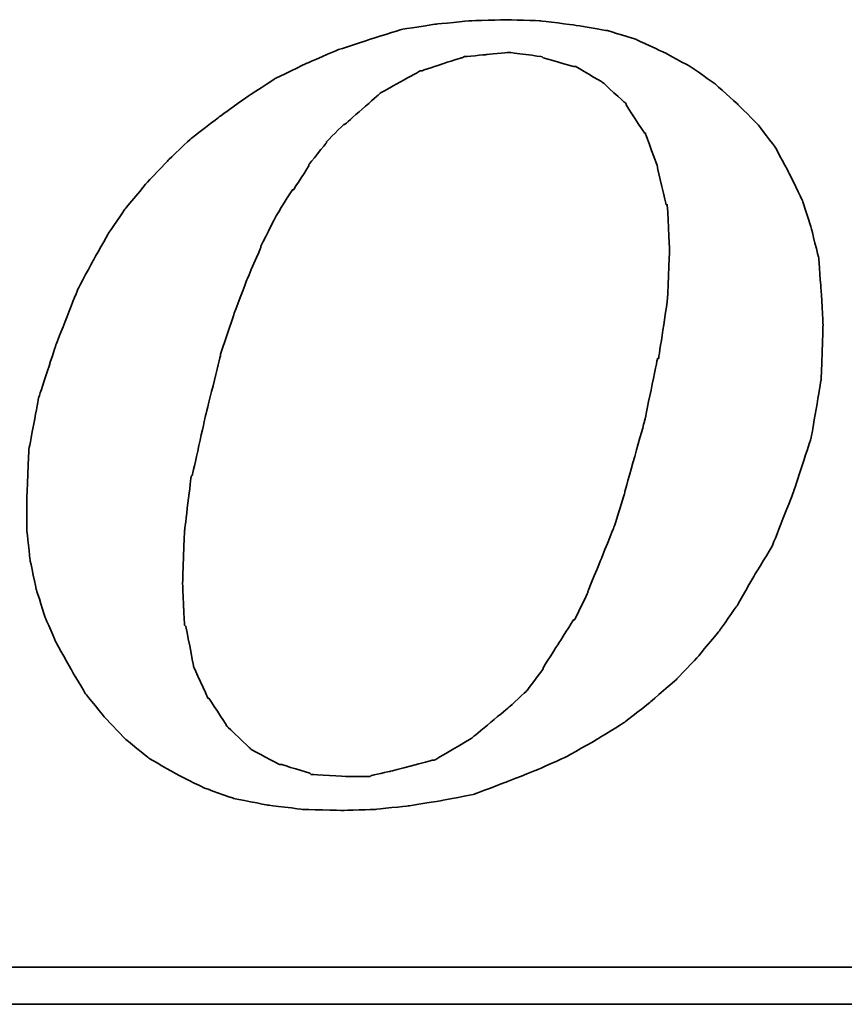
# Model space of a CAD drawing. Header units: millimetres. Extents: x 26 to 424, y -225 to -85.
# Tile 47 of 54: x 330.25 to 333.94, y -185.69 to -181.28. Entities that reach past the tile are written whole.
import ezdxf

# ---------------------------------------------------------------- set-up
doc = ezdxf.new("R2010")
doc.units = ezdxf.units.MM
doc.header["$LTSCALE"] = 0.15
doc.layers.add('DIM', color=4, linetype='CONTINUOUS')
doc.layers.add('layer 1', color=7, linetype='CONTINUOUS')

# ---------------------------------------------------------------- blocks, each defined once
blk = doc.blocks.new('TBI MOTION logo(完整正式版)')
at = {"layer": 'layer 1', "color": 22, "lineweight": 35}
for points, knots in [([(35.79625, -6.98375), (35.79625, -6.98375), (36.23125, -7.43875), (36.23125, -7.43875), (36.23125, -7.43875), (36.23125, -7.43875), (36.75625, -7.87125), (36.75625, -7.87125), (36.75625, -7.87125), (36.75625, -7.87125), (37.33125, -8.20375), (37.33125, -8.20375), (37.33125, -8.20375), (37.33125, -8.20375), (37.95625, -8.51875), (37.95625, -8.51875), (37.95625, -8.51875), (37.95625, -8.51875), (38.62625, -8.75875), (38.62625, -8.75875), (38.62625, -8.75875), (38.62625, -8.75875), (39.37125, -8.90375), (39.37125, -8.90375), (39.37125, -8.90375), (39.37125, -8.90375), (40.14125, -8.99875), (40.14125, -8.99875), (40.14125, -8.99875), (40.14125, -8.99875), (41.02625, -9.02375), (41.02625, -9.02375), (41.02625, -9.02375), (41.02625, -9.02375), (41.74625, -8.99875), (41.74625, -8.99875), (41.74625, -8.99875), (41.74625, -8.99875), (42.46625, -8.92375), (42.46625, -8.92375), (42.46625, -8.92375), (42.46625, -8.92375), (43.21125, -8.80625), (43.21125, -8.80625), (43.21125, -8.80625), (43.21125, -8.80625), (43.93125, -8.66375), (43.93125, -8.66375), (43.93125, -8.66375), (43.93125, -8.66375), (44.62625, -8.39875), (44.62625, -8.39875), (44.62625, -8.39875), (44.62625, -8.39875), (45.29625, -8.13375), (45.29625, -8.13375), (45.29625, -8.13375), (45.29625, -8.13375), (45.94625, -7.84375), (45.94625, -7.84375), (45.94625, -7.84375), (45.94625, -7.84375), (46.61625, -7.46375), (46.61625, -7.46375), (46.61625, -7.46375), (46.61625, -7.46375), (47.24125, -7.07875), (47.24125, -7.07875), (47.24125, -7.07875), (47.24125, -7.07875), (47.81625, -6.62375), (47.81625, -6.62375), (47.81625, -6.62375), (47.81625, -6.62375), (48.36875, -6.14375), (48.36875, -6.14375), (48.36875, -6.14375), (48.36875, -6.14375), (48.84625, -5.64125), (48.84625, -5.64125), (48.84625, -5.64125), (48.84625, -5.64125), (49.32625, -5.06375), (49.32625, -5.06375), (49.32625, -5.06375), (49.32625, -5.06375), (49.71125, -4.51374), (49.71125, -4.51374), (49.71125, -4.51374), (49.71125, -4.51374), (50.09625, -3.83874), (50.09625, -3.83874), (50.09625, -3.83874), (50.09625, -3.83874), (50.48125, -3.21374), (50.48125, -3.21374), (50.48125, -3.21374), (50.48125, -3.21374), (50.96125, -1.99125), (50.96125, -1.99125), (50.96125, -1.99125), (50.96125, -1.99125), (51.34375, -0.81875), (51.34375, -0.81875), (51.34375, -0.81875), (51.34375, -0.81875), (51.56125, 0.45624), (51.56125, 0.45624), (51.56125, 0.45624), (51.56125, 0.45624), (51.60625, 1.67624), (51.60625, 1.67624), (51.60625, 1.67624), (51.60625, 1.67624), (51.56125, 2.44625), (51.56125, 2.44625), (51.56125, 2.44625), (51.56125, 2.44625), (51.51125, 3.14125), (51.51125, 3.14125), (51.51125, 3.14125), (51.51125, 3.14125), (51.34375, 3.81125), (51.34375, 3.81125), (51.34375, 3.81125), (51.34375, 3.81125), (51.15125, 4.41125), (51.15125, 4.41125), (51.15125, 4.41125), (51.15125, 4.41125), (50.86125, 5.01125), (50.86125, 5.01125), (50.86125, 5.01125), (50.86125, 5.01125), (50.55125, 5.58875), (50.55125, 5.58875), (50.55125, 5.58875), (50.55125, 5.58875), (50.16625, 6.09125), (50.16625, 6.09125), (50.16625, 6.09125), (50.16625, 6.09125), (49.71125, 6.54875), (49.71125, 6.54875), (49.71125, 6.54875), (49.71125, 6.54875), (49.23125, 6.98125), (49.23125, 6.98125), (49.23125, 6.98125), (49.23125, 6.98125), (48.67875, 7.36625), (48.67875, 7.36625), (48.67875, 7.36625), (48.67875, 7.36625), (48.10375, 7.67625), (48.10375, 7.67625), (48.10375, 7.67625), (48.10375, 7.67625), (47.48125, 7.96375), (47.48125, 7.96375), (47.48125, 7.96375), (47.48125, 7.96375), (46.85625, 8.15625), (46.85625, 8.15625), (46.85625, 8.15625), (46.85625, 8.15625), (46.13625, 8.27624), (46.13625, 8.27624), (46.13625, 8.27624), (46.13625, 8.27624), (45.39125, 8.37125), (45.39125, 8.37125), (45.39125, 8.37125), (45.39125, 8.37125), (44.62625, 8.39624), (44.62625, 8.39624), (44.62625, 8.39624), (44.62625, 8.39624), (43.83625, 8.37125), (43.83625, 8.37125), (43.83625, 8.37125), (43.83625, 8.37125), (43.09125, 8.30125), (43.09125, 8.30125), (43.09125, 8.30125), (43.09125, 8.30125), (42.32125, 8.18125), (42.32125, 8.18125), (42.32125, 8.18125), (42.32125, 8.18125), (41.62875, 7.96375), (41.62875, 7.96375), (41.62875, 7.96375), (41.62875, 7.96375), (40.90625, 7.72625), (40.90625, 7.72625), (40.90625, 7.72625), (40.90625, 7.72625), (40.23624, 7.43625), (40.23624, 7.43625), (40.23624, 7.43625), (40.23624, 7.43625), (39.54124, 7.10125), (39.54124, 7.10125), (39.54124, 7.10125), (39.54124, 7.10125), (38.91625, 6.69125), (38.91625, 6.69125), (38.91625, 6.69125), (38.91625, 6.69125), (38.31625, 6.26125), (38.31625, 6.26125), (38.31625, 6.26125), (38.31625, 6.26125), (37.69125, 5.78125), (37.69125, 5.78125), (37.69125, 5.78125), (37.69125, 5.78125), (37.18625, 5.30125), (37.18625, 5.30125), (37.18625, 5.30125), (37.18625, 5.30125), (36.70625, 4.79624), (36.70625, 4.79624), (36.70625, 4.79624), (36.70625, 4.79624), (36.23125, 4.22125), (36.23125, 4.22125), (36.23125, 4.22125), (36.23125, 4.22125), (35.87124, 3.69375), (35.87124, 3.69375), (35.87124, 3.69375), (35.87124, 3.69375), (35.53125, 3.09125), (35.53125, 3.09125), (35.53125, 3.09125), (35.53125, 3.09125), (35.19875, 2.47125), (35.19875, 2.47125), (35.19875, 2.47125), (35.19875, 2.47125), (34.71625, 1.24625), (34.71625, 1.24625), (34.71625, 1.24625), (34.71625, 1.24625), (34.33125, 0.06874), (34.33125, 0.06874), (34.33125, 0.06874), (34.33125, 0.06874), (34.11625, -1.07875), (34.11625, -1.07875), (34.11625, -1.07875), (34.11625, -1.07875), (34.07125, -2.15875), (34.07125, -2.15875), (34.07125, -2.15875), (34.07125, -2.15875), (34.07125, -2.85375), (34.07125, -2.85375), (34.07125, -2.85375), (34.07125, -2.85375), (34.14125, -3.50375), (34.14125, -3.50375), (34.14125, -3.50375), (34.14125, -3.50375), (34.28625, -4.17375), (34.28625, -4.17375), (34.28625, -4.17375), (34.28625, -4.17375), (34.47625, -4.77624), (34.47625, -4.77624), (34.47625, -4.77624), (34.47625, -4.77624), (34.71625, -5.32625), (34.71625, -5.32625), (34.71625, -5.32625), (34.71625, -5.32625), (35.05375, -5.92875), (35.05375, -5.92875), (35.05375, -5.92875), (35.05375, -5.92875), (35.36375, -6.45375), (35.36375, -6.45375), (35.36375, -6.45375), (35.36375, -6.45375), (35.79625, -6.98375), (35.79625, -6.98375)], [0, 0, 0, 0, 0.01388889, 0.01388889, 0.01388889, 0.0138889, 0.02777778, 0.02777778, 0.02777778, 0.02777779, 0.04166667, 0.04166667, 0.04166667, 0.04166668, 0.05555556, 0.05555556, 0.05555556, 0.05555557, 0.06944444, 0.06944444, 0.06944444, 0.06944445, 0.08333333, 0.08333333, 0.08333333, 0.08333334, 0.09722222, 0.09722222, 0.09722222, 0.09722223, 0.11111111, 0.11111111, 0.11111111, 0.11111112, 0.125, 0.125, 0.125, 0.12500001, 0.13888889, 0.13888889, 0.13888889, 0.1388889, 0.15277778, 0.15277778, 0.15277778, 0.15277779, 0.16666667, 0.16666667, 0.16666667, 0.16666668, 0.18055556, 0.18055556, 0.18055556, 0.18055557, 0.19444444, 0.19444444, 0.19444444, 0.19444445, 0.20833333, 0.20833333, 0.20833333, 0.20833334, 0.22222222, 0.22222222, 0.22222222, 0.22222223, 0.23611111, 0.23611111, 0.23611111, 0.23611112, 0.25, 0.25, 0.25, 0.25000001, 0.26388889, 0.26388889, 0.26388889, 0.2638889, 0.27777778, 0.27777778, 0.27777778, 0.27777779, 0.29166667, 0.29166667, 0.29166667, 0.29166668, 0.30555556, 0.30555556, 0.30555556, 0.30555557, 0.31944444, 0.31944444, 0.31944444, 0.31944445, 0.33333333, 0.33333333, 0.33333333, 0.33333334, 0.34722222, 0.34722222, 0.34722222, 0.34722223, 0.36111111, 0.36111111, 0.36111111, 0.36111112, 0.375, 0.375, 0.375, 0.37500001, 0.38888889, 0.38888889, 0.38888889, 0.3888889, 0.40277778, 0.40277778, 0.40277778, 0.40277779, 0.41666667, 0.41666667, 0.41666667, 0.41666668, 0.43055556, 0.43055556, 0.43055556, 0.43055557, 0.44444444, 0.44444444, 0.44444444, 0.44444445, 0.45833333, 0.45833333, 0.45833333, 0.45833334, 0.47222222, 0.47222222, 0.47222222, 0.47222223, 0.48611111, 0.48611111, 0.48611111, 0.48611112, 0.5, 0.5, 0.5, 0.50000001, 0.51388889, 0.51388889, 0.51388889, 0.5138889, 0.52777778, 0.52777778, 0.52777778, 0.52777779, 0.54166667, 0.54166667, 0.54166667, 0.54166668, 0.55555556, 0.55555556, 0.55555556, 0.55555557, 0.56944444, 0.56944444, 0.56944444, 0.56944445, 0.58333333, 0.58333333, 0.58333333, 0.58333334, 0.59722222, 0.59722222, 0.59722222, 0.59722223, 0.61111111, 0.61111111, 0.61111111, 0.61111112, 0.625, 0.625, 0.625, 0.62500001, 0.63888889, 0.63888889, 0.63888889, 0.6388889, 0.65277778, 0.65277778, 0.65277778, 0.65277779, 0.66666667, 0.66666667, 0.66666667, 0.66666668, 0.68055556, 0.68055556, 0.68055556, 0.68055557, 0.69444444, 0.69444444, 0.69444444, 0.69444445, 0.70833333, 0.70833333, 0.70833333, 0.70833334, 0.72222222, 0.72222222, 0.72222222, 0.72222223, 0.73611111, 0.73611111, 0.73611111, 0.73611112, 0.75, 0.75, 0.75, 0.75000001, 0.76388889, 0.76388889, 0.76388889, 0.7638889, 0.77777778, 0.77777778, 0.77777778, 0.77777779, 0.79166667, 0.79166667, 0.79166667, 0.79166668, 0.80555556, 0.80555556, 0.80555556, 0.80555557, 0.81944444, 0.81944444, 0.81944444, 0.81944445, 0.83333333, 0.83333333, 0.83333333, 0.83333334, 0.84722222, 0.84722222, 0.84722222, 0.84722223, 0.86111111, 0.86111111, 0.86111111, 0.86111112, 0.875, 0.875, 0.875, 0.87500001, 0.88888889, 0.88888889, 0.88888889, 0.8888889, 0.90277778, 0.90277778, 0.90277778, 0.90277779, 0.91666667, 0.91666667, 0.91666667, 0.91666668, 0.93055556, 0.93055556, 0.93055556, 0.93055557, 0.94444444, 0.94444444, 0.94444444, 0.94444445, 0.95833333, 0.95833333, 0.95833333, 0.95833334, 0.97222222, 0.97222222, 0.97222222, 0.97222223, 0.98611111, 0.98611111, 0.98611111, 0.98611112, 1, 1, 1, 1]), ([(38.33875, 1.03124), (38.33875, 1.03124), (38.62625, 1.89625), (38.62625, 1.89625), (38.62625, 1.89625), (38.62625, 1.89625), (38.91625, 2.66375), (38.91625, 2.66375), (38.91625, 2.66375), (38.91625, 2.66375), (39.22625, 3.38125), (39.22625, 3.38125), (39.22625, 3.38125), (39.22625, 3.38125), (39.22625, 3.40624), (39.22625, 3.40624), (39.22625, 3.40624), (39.22625, 3.40624), (39.56124, 4.07624), (39.56124, 4.07624), (39.56124, 4.07624), (39.56124, 4.07624), (39.92125, 4.65125), (39.92125, 4.65125), (39.92125, 4.65125), (39.92125, 4.65125), (39.94625, 4.65125), (39.94625, 4.65125), (39.94625, 4.65125), (39.94625, 4.65125), (40.28125, 5.17875), (40.28125, 5.17875), (40.28125, 5.17875), (40.28125, 5.17875), (40.28125, 5.20375), (40.28125, 5.20375), (40.28125, 5.20375), (40.28125, 5.20375), (40.66875, 5.68625), (40.66875, 5.68625), (40.66875, 5.68625), (40.66875, 5.68625), (40.66875, 5.70625), (40.66875, 5.70625), (40.66875, 5.70625), (40.66875, 5.70625), (41.05124, 6.09125), (41.05124, 6.09125), (41.05124, 6.09125), (41.05124, 6.09125), (41.07625, 6.09125), (41.07625, 6.09125), (41.07625, 6.09125), (41.07625, 6.09125), (41.84125, 6.76625), (41.84125, 6.76625), (41.84125, 6.76625), (41.84125, 6.76625), (41.86625, 6.78625), (41.86625, 6.78625), (41.86625, 6.78625), (41.86625, 6.78625), (42.73125, 7.26624), (42.73125, 7.26624), (42.73125, 7.26624), (42.73125, 7.26624), (42.75625, 7.26624), (42.75625, 7.26624), (42.75625, 7.26624), (42.75625, 7.26624), (43.18625, 7.41125), (43.18625, 7.41125), (43.18625, 7.41125), (43.18625, 7.41125), (43.64125, 7.55625), (43.64125, 7.55625), (43.64125, 7.55625), (43.64125, 7.55625), (43.66625, 7.55625), (43.66625, 7.55625), (43.66625, 7.55625), (43.66625, 7.55625), (43.69125, 7.58124), (43.69125, 7.58124), (43.69125, 7.58124), (43.69125, 7.58124), (44.19125, 7.62625), (44.19125, 7.62625), (44.19125, 7.62625), (44.19125, 7.62625), (44.67125, 7.67625), (44.67125, 7.67625), (44.67125, 7.67625), (44.67125, 7.67625), (44.69625, 7.67625), (44.69625, 7.67625), (44.69625, 7.67625), (44.69625, 7.67625), (45.41875, 7.58124), (45.41875, 7.58124), (45.41875, 7.58124), (45.41875, 7.58124), (45.44125, 7.55625), (45.44125, 7.55625), (45.44125, 7.55625), (45.44125, 7.55625), (46.11125, 7.36625), (46.11125, 7.36625), (46.11125, 7.36625), (46.11125, 7.36625), (46.13625, 7.36625), (46.13625, 7.36625), (46.13625, 7.36625), (46.13625, 7.36625), (46.15875, 7.36625), (46.15875, 7.36625), (46.15875, 7.36625), (46.15875, 7.36625), (46.73625, 7.02624), (46.73625, 7.02624), (46.73625, 7.02624), (46.73625, 7.02624), (46.76125, 7.00624), (46.76125, 7.00624), (46.76125, 7.00624), (46.76125, 7.00624), (47.24125, 6.57124), (47.24125, 6.57124), (47.24125, 6.57124), (47.24125, 6.57124), (47.26625, 6.54875), (47.26625, 6.54875), (47.26625, 6.54875), (47.26625, 6.54875), (47.26625, 6.52375), (47.26625, 6.52375), (47.26625, 6.52375), (47.26625, 6.52375), (47.67375, 5.89875), (47.67375, 5.89875), (47.67375, 5.89875), (47.67375, 5.89875), (47.69625, 5.89875), (47.69625, 5.89875), (47.69625, 5.89875), (47.69625, 5.89875), (47.69625, 5.87625), (47.69625, 5.87625), (47.69625, 5.87625), (47.69625, 5.87625), (47.96125, 5.15625), (47.96125, 5.15625), (47.96125, 5.15625), (47.96125, 5.15625), (47.96125, 5.13125), (47.96125, 5.13125), (47.96125, 5.13125), (47.96125, 5.13125), (48.15125, 4.31875), (48.15125, 4.31875), (48.15125, 4.31875), (48.15125, 4.31875), (48.17625, 4.31875), (48.17625, 4.31875), (48.17625, 4.31875), (48.17625, 4.31875), (48.17625, 4.29125), (48.17625, 4.29125), (48.17625, 4.29125), (48.17625, 4.29125), (48.22625, 3.33125), (48.22625, 3.33125), (48.22625, 3.33125), (48.22625, 3.33125), (48.22625, 3.30875), (48.22625, 3.30875), (48.22625, 3.30875), (48.22625, 3.30875), (48.17625, 2.20624), (48.17625, 2.20624), (48.17625, 2.20624), (48.17625, 2.20624), (48.17625, 2.18124), (48.17625, 2.18124), (48.17625, 2.18124), (48.17625, 2.18124), (47.98375, 0.93624), (47.98375, 0.93624), (47.98375, 0.93624), (47.98375, 0.93624), (47.96125, 0.93624), (47.96125, 0.93624), (47.96125, 0.93624), (47.96125, 0.93624), (47.67375, -0.45874), (47.67375, -0.45874), (47.67375, -0.45874), (47.67375, -0.45874), (47.24125, -1.99125), (47.24125, -1.99125), (47.24125, -1.99125), (47.24125, -1.99125), (47.24125, -2.01874), (47.24125, -2.01874), (47.24125, -2.01874), (47.24125, -2.01874), (47.00125, -2.78375), (47.00125, -2.78375), (47.00125, -2.78375), (47.00125, -2.78375), (46.71125, -3.50375), (46.71125, -3.50375), (46.71125, -3.50375), (46.71125, -3.50375), (46.42625, -4.19875), (46.42625, -4.19875), (46.42625, -4.19875), (46.42625, -4.19875), (46.42625, -4.22375), (46.42625, -4.22375), (46.42625, -4.22375), (46.42625, -4.22375), (46.13625, -4.82374), (46.13625, -4.82374), (46.13625, -4.82374), (46.13625, -4.82374), (46.11125, -4.82374), (46.11125, -4.82374), (46.11125, -4.82374), (46.11125, -4.82374), (45.77625, -5.35125), (45.77625, -5.35125), (45.77625, -5.35125), (45.77625, -5.35125), (45.44125, -5.87875), (45.44125, -5.87875), (45.44125, -5.87875), (45.44125, -5.87875), (45.44125, -5.90375), (45.44125, -5.90375), (45.44125, -5.90375), (45.44125, -5.90375), (45.10625, -6.35875), (45.10625, -6.35875), (45.10625, -6.35875), (45.10625, -6.35875), (45.08125, -6.38375), (45.08125, -6.38375), (45.08125, -6.38375), (45.08125, -6.38375), (44.69625, -6.74375), (44.69625, -6.74375), (44.69625, -6.74375), (44.69625, -6.74375), (43.88375, -7.41625), (43.88375, -7.41625), (43.88375, -7.41625), (43.88375, -7.41625), (43.85625, -7.43875), (43.85625, -7.43875), (43.85625, -7.43875), (43.85625, -7.43875), (43.04125, -7.91875), (43.04125, -7.91875), (43.04125, -7.91875), (43.04125, -7.91875), (43.01625, -7.91875), (43.01625, -7.91875), (43.01625, -7.91875), (43.01625, -7.91875), (42.99625, -7.91875), (42.99625, -7.91875), (42.99625, -7.91875), (42.99625, -7.91875), (42.08125, -8.15875), (42.08125, -8.15875), (42.08125, -8.15875), (42.08125, -8.15875), (41.65125, -8.25625), (41.65125, -8.25625), (41.65125, -8.25625), (41.65125, -8.25625), (41.62875, -8.27875), (41.62875, -8.27875), (41.62875, -8.27875), (41.62875, -8.27875), (41.60125, -8.27875), (41.60125, -8.27875), (41.60125, -8.27875), (41.60125, -8.27875), (41.12125, -8.27875), (41.12125, -8.27875), (41.12125, -8.27875), (41.12125, -8.27875), (40.35624, -8.23125), (40.35624, -8.23125), (40.35624, -8.23125), (40.35624, -8.23125), (40.33125, -8.23125), (40.33125, -8.23125), (40.33125, -8.23125), (40.33125, -8.23125), (40.30625, -8.20375), (40.30625, -8.20375), (40.30625, -8.20375), (40.30625, -8.20375), (39.68375, -8.01375), (39.68375, -8.01375), (39.68375, -8.01375), (39.68375, -8.01375), (39.66124, -8.01375), (39.66124, -8.01375), (39.66124, -8.01375), (39.66124, -8.01375), (39.63625, -8.01375), (39.63625, -8.01375), (39.63625, -8.01375), (39.63625, -8.01375), (39.01125, -7.67875), (39.01125, -7.67875), (39.01125, -7.67875), (39.01125, -7.67875), (38.98875, -7.65375), (38.98875, -7.65375), (38.98875, -7.65375), (38.98875, -7.65375), (38.48625, -7.17375), (38.48625, -7.17375), (38.48625, -7.17375), (38.48625, -7.17375), (38.45875, -7.14875), (38.45875, -7.14875), (38.45875, -7.14875), (38.45875, -7.14875), (38.45875, -7.12875), (38.45875, -7.12875), (38.45875, -7.12875), (38.45875, -7.12875), (38.07625, -6.54875), (38.07625, -6.54875), (38.07625, -6.54875), (38.07625, -6.54875), (38.05125, -6.54875), (38.05125, -6.54875), (38.05125, -6.54875), (38.05125, -6.54875), (38.05125, -6.52875), (38.05125, -6.52875), (38.05125, -6.52875), (38.05125, -6.52875), (37.74125, -5.85375), (37.74125, -5.85375), (37.74125, -5.85375), (37.74125, -5.85375), (37.74125, -5.82875), (37.74125, -5.82875), (37.74125, -5.82875), (37.74125, -5.82875), (37.57375, -4.96875), (37.57375, -4.96875), (37.57375, -4.96875), (37.57375, -4.96875), (37.54625, -4.94375), (37.54625, -4.94375), (37.54625, -4.94375), (37.54625, -4.94375), (37.50125, -4.03375), (37.50125, -4.03375), (37.50125, -4.03375), (37.50125, -4.03375), (37.50125, -4.00875), (37.50125, -4.00875), (37.50125, -4.00875), (37.50125, -4.00875), (37.54625, -2.85375), (37.54625, -2.85375), (37.54625, -2.85375), (37.54625, -2.85375), (37.69125, -1.65875), (37.69125, -1.65875), (37.69125, -1.65875), (37.69125, -1.65875), (37.71624, -1.63375), (37.71624, -1.63375), (37.71624, -1.63375), (37.71624, -1.63375), (38.00375, -0.33875), (38.00375, -0.33875), (38.00375, -0.33875), (38.00375, -0.33875), (38.33875, 1.00624), (38.33875, 1.00624), (38.33875, 1.00624), (38.33875, 1.00624), (38.33875, 1.03124), (38.33875, 1.03124)], [0, 0, 0, 0, 0.01010101, 0.01010101, 0.01010101, 0.01010102, 0.02020202, 0.02020202, 0.02020202, 0.02020203, 0.03030303, 0.03030303, 0.03030303, 0.03030304, 0.04040404, 0.04040404, 0.04040404, 0.04040405, 0.05050505, 0.05050505, 0.05050505, 0.05050506, 0.06060606, 0.06060606, 0.06060606, 0.06060607, 0.07070707, 0.07070707, 0.07070707, 0.07070708, 0.08080808, 0.08080808, 0.08080808, 0.08080809, 0.09090909, 0.09090909, 0.09090909, 0.0909091, 0.1010101, 0.1010101, 0.1010101, 0.10101011, 0.11111111, 0.11111111, 0.11111111, 0.11111112, 0.12121212, 0.12121212, 0.12121212, 0.12121213, 0.13131313, 0.13131313, 0.13131313, 0.13131314, 0.14141414, 0.14141414, 0.14141414, 0.14141415, 0.15151515, 0.15151515, 0.15151515, 0.15151516, 0.16161616, 0.16161616, 0.16161616, 0.16161617, 0.17171717, 0.17171717, 0.17171717, 0.17171718, 0.18181818, 0.18181818, 0.18181818, 0.18181819, 0.19191919, 0.19191919, 0.19191919, 0.1919192, 0.2020202, 0.2020202, 0.2020202, 0.20202021, 0.21212121, 0.21212121, 0.21212121, 0.21212122, 0.22222222, 0.22222222, 0.22222222, 0.22222223, 0.23232323, 0.23232323, 0.23232323, 0.23232324, 0.24242424, 0.24242424, 0.24242424, 0.24242425, 0.25252525, 0.25252525, 0.25252525, 0.25252526, 0.26262626, 0.26262626, 0.26262626, 0.26262627, 0.27272727, 0.27272727, 0.27272727, 0.27272728, 0.28282828, 0.28282828, 0.28282828, 0.28282829, 0.29292929, 0.29292929, 0.29292929, 0.2929293, 0.3030303, 0.3030303, 0.3030303, 0.30303031, 0.31313131, 0.31313131, 0.31313131, 0.31313132, 0.32323232, 0.32323232, 0.32323232, 0.32323233, 0.33333333, 0.33333333, 0.33333333, 0.33333334, 0.34343434, 0.34343434, 0.34343434, 0.34343435, 0.35353535, 0.35353535, 0.35353535, 0.35353536, 0.36363636, 0.36363636, 0.36363636, 0.36363637, 0.37373737, 0.37373737, 0.37373737, 0.37373738, 0.38383838, 0.38383838, 0.38383838, 0.38383839, 0.39393939, 0.39393939, 0.39393939, 0.3939394, 0.4040404, 0.4040404, 0.4040404, 0.40404041, 0.41414141, 0.41414141, 0.41414141, 0.41414142, 0.42424242, 0.42424242, 0.42424242, 0.42424243, 0.43434343, 0.43434343, 0.43434343, 0.43434344, 0.44444444, 0.44444444, 0.44444444, 0.44444445, 0.45454545, 0.45454545, 0.45454545, 0.45454546, 0.46464646, 0.46464646, 0.46464646, 0.46464647, 0.47474747, 0.47474747, 0.47474747, 0.47474748, 0.48484848, 0.48484848, 0.48484848, 0.48484849, 0.49494949, 0.49494949, 0.49494949, 0.4949495, 0.50505051, 0.50505051, 0.50505051, 0.50505052, 0.51515152, 0.51515152, 0.51515152, 0.51515153, 0.52525253, 0.52525253, 0.52525253, 0.52525254, 0.53535354, 0.53535354, 0.53535354, 0.53535355, 0.54545455, 0.54545455, 0.54545455, 0.54545456, 0.55555556, 0.55555556, 0.55555556, 0.55555557, 0.56565657, 0.56565657, 0.56565657, 0.56565658, 0.57575758, 0.57575758, 0.57575758, 0.57575759, 0.58585859, 0.58585859, 0.58585859, 0.5858586, 0.5959596, 0.5959596, 0.5959596, 0.59595961, 0.60606061, 0.60606061, 0.60606061, 0.60606062, 0.61616162, 0.61616162, 0.61616162, 0.61616163, 0.62626263, 0.62626263, 0.62626263, 0.62626264, 0.63636364, 0.63636364, 0.63636364, 0.63636365, 0.64646465, 0.64646465, 0.64646465, 0.64646466, 0.65656566, 0.65656566, 0.65656566, 0.65656567, 0.66666667, 0.66666667, 0.66666667, 0.66666668, 0.67676768, 0.67676768, 0.67676768, 0.67676769, 0.68686869, 0.68686869, 0.68686869, 0.6868687, 0.6969697, 0.6969697, 0.6969697, 0.69696971, 0.70707071, 0.70707071, 0.70707071, 0.70707072, 0.71717172, 0.71717172, 0.71717172, 0.71717173, 0.72727273, 0.72727273, 0.72727273, 0.72727274, 0.73737374, 0.73737374, 0.73737374, 0.73737375, 0.74747475, 0.74747475, 0.74747475, 0.74747476, 0.75757576, 0.75757576, 0.75757576, 0.75757577, 0.76767677, 0.76767677, 0.76767677, 0.76767678, 0.77777778, 0.77777778, 0.77777778, 0.77777779, 0.78787879, 0.78787879, 0.78787879, 0.7878788, 0.7979798, 0.7979798, 0.7979798, 0.79797981, 0.80808081, 0.80808081, 0.80808081, 0.80808082, 0.81818182, 0.81818182, 0.81818182, 0.81818183, 0.82828283, 0.82828283, 0.82828283, 0.82828284, 0.83838384, 0.83838384, 0.83838384, 0.83838385, 0.84848485, 0.84848485, 0.84848485, 0.84848486, 0.85858586, 0.85858586, 0.85858586, 0.85858587, 0.86868687, 0.86868687, 0.86868687, 0.86868688, 0.87878788, 0.87878788, 0.87878788, 0.87878789, 0.88888889, 0.88888889, 0.88888889, 0.8888889, 0.8989899, 0.8989899, 0.8989899, 0.89898991, 0.90909091, 0.90909091, 0.90909091, 0.90909092, 0.91919192, 0.91919192, 0.91919192, 0.91919193, 0.92929293, 0.92929293, 0.92929293, 0.92929294, 0.93939394, 0.93939394, 0.93939394, 0.93939395, 0.94949495, 0.94949495, 0.94949495, 0.94949496, 0.95959596, 0.95959596, 0.95959596, 0.95959597, 0.96969697, 0.96969697, 0.96969697, 0.96969698, 0.97979798, 0.97979798, 0.97979798, 0.97979799, 0.98989899, 0.98989899, 0.98989899, 0.989899, 1, 1, 1, 1]), ([(75.90875, -9.47875), (75.90875, -9.47875), (75.90875, -12.28625), (75.90875, -12.28625), (75.90875, -12.28625), (75.90875, -12.28625), (75.90875, -12.47875), (75.90875, -12.47875), (75.90875, -12.47875), (75.90875, -12.47875), (75.71625, -12.47875), (75.71625, -12.47875), (75.71625, -12.47875), (75.71625, -12.47875), (-88.32875, -12.47875), (-88.32875, -12.47875), (-88.32875, -12.47875), (-88.32875, -12.47875), (-88.32875, -13.29375), (-88.32875, -13.29375), (-88.32875, -13.29375), (-88.32875, -13.29375), (82.89125, -13.29375), (82.89125, -13.29375), (82.89125, -13.29375), (82.89125, -13.29375), (75.90875, -9.47875), (75.90875, -9.47875)], [0, 0, 0, 0, 0.14285714, 0.14285714, 0.14285714, 0.14285715, 0.28571429, 0.28571429, 0.28571429, 0.2857143, 0.42857143, 0.42857143, 0.42857143, 0.42857144, 0.57142857, 0.57142857, 0.57142857, 0.57142858, 0.71428571, 0.71428571, 0.71428571, 0.71428572, 0.85714286, 0.85714286, 0.85714286, 0.85714287, 1, 1, 1, 1])]:
    blk.add_open_spline(points, degree=3, knots=knots, dxfattribs=at)

msp = doc.modelspace()

# ---------------------------------------------------------------- block references
at = {"layer": 'DIM', "color": 0, "xscale": 0.203283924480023, "yscale": 0.203283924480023, "zscale": 0.203283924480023}
msp.add_blockref('TBI MOTION logo(完整正式版)', (323.3513, -182.9848), dxfattribs=at)

doc.saveas('drawing.dxf')
